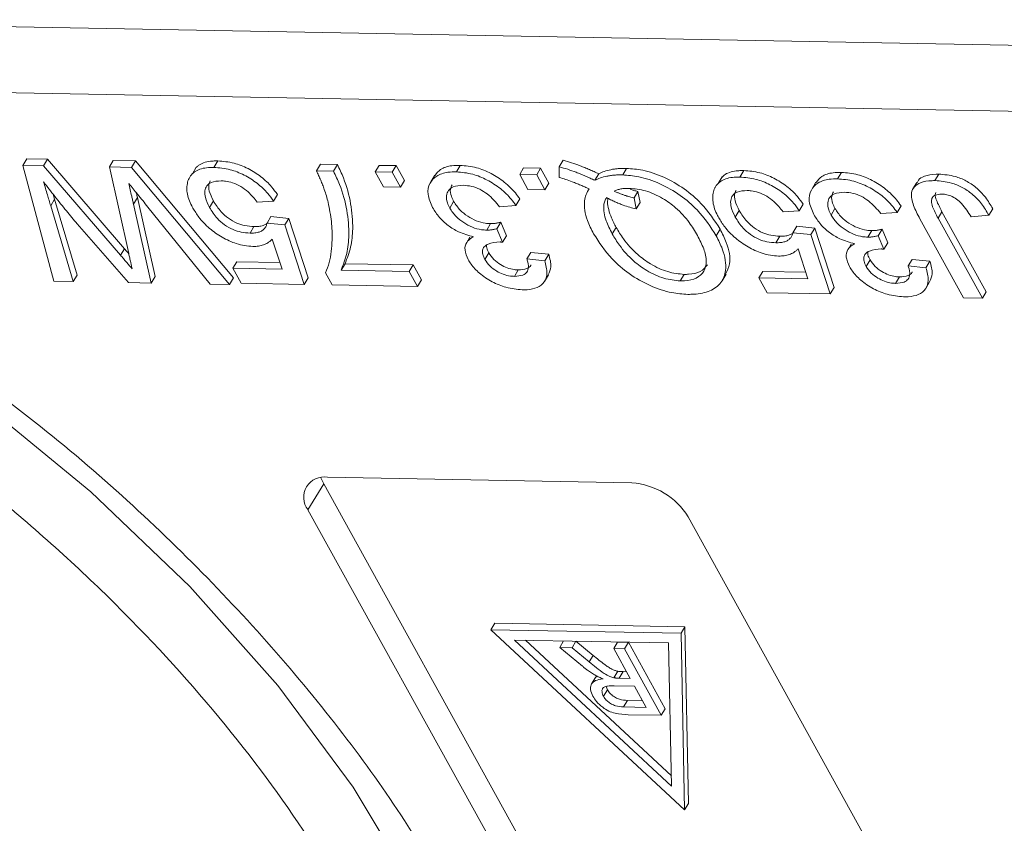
# Model space of a CAD drawing. Header units: millimetres. Extents: x 8853 to 11418, y 45 to 1005.
# Tile 86 of 256: x 9618 to 9636, y 692 to 707. Entities that reach past the tile are written whole.
import ezdxf

# ---------------------------------------------------------------- set-up
doc = ezdxf.new("R2010")
doc.units = ezdxf.units.MM

msp = doc.modelspace()

# ---------------------------------------------------------------- linework, layer by layer
at = {"color": 7, "linetype": 'Continuous', "lineweight": 15}
for p, q in [((9638.548, 706.701), (9610.467, 707.216)), ((9609.656, 706.009), (9638.526, 705.479)), ((9617.998, 704.634), (9617.925, 704.513)), ((9618.498, 702.364), (9617.925, 704.513)), ((9617.925, 704.513), (9618.308, 704.506)), ((9617.998, 704.634), (9618.381, 704.627)), ((9618.381, 704.627), (9618.308, 704.506)), ((9618.308, 704.506), (9619.737, 702.845)), ((9618.381, 704.627), (9619.81, 702.966)), ((9619.529, 704.484), (9619.602, 704.604)), ((9619.889, 702.877), (9619.529, 704.484)), ((9619.529, 704.484), (9619.941, 704.476)), ((9619.602, 704.604), (9620.014, 704.597)), ((9620.014, 704.597), (9619.941, 704.476)), ((9620.014, 704.597), (9621.831, 702.425)), ((9621.142, 704.478), (9621.069, 704.357)), ((9621.47, 704.475), (9621.543, 704.596)), ((9623.445, 704.534), (9623.372, 704.413)), ((9623.445, 704.534), (9623.761, 704.528)), ((9623.761, 704.528), (9623.688, 704.407)), ((9624.46, 704.393), (9624.533, 704.514)), ((9624.533, 704.514), (9624.849, 704.508)), ((9624.849, 704.508), (9624.777, 704.387)), ((9624.849, 704.508), (9625.003, 704.231)), ((9625.968, 704.393), (9626.04, 704.514)), ((9627.873, 704.291), (9627.877, 704.487)), ((9627.95, 704.608), (9627.877, 704.487)), ((9619.941, 704.476), (9621.758, 702.304)), ((9623.372, 704.413), (9623.688, 704.407)), ((9624.46, 704.393), (9624.777, 704.387)), ((9624.613, 704.116), (9624.46, 704.393)), ((9624.777, 704.387), (9624.93, 704.11)), ((9625.567, 704.329), (9625.494, 704.208)), ((9627.143, 704.344), (9627.216, 704.465)), ((9627.143, 704.344), (9627.459, 704.338)), ((9627.296, 704.067), (9627.143, 704.344)), ((9627.216, 704.465), (9627.532, 704.459)), ((9627.532, 704.459), (9627.459, 704.338)), ((9627.459, 704.338), (9627.612, 704.061)), ((9627.532, 704.459), (9627.685, 704.182)), ((9628.609, 704.357), (9628.536, 704.236)), ((9629.127, 704.457), (9629.054, 704.336)), ((9630.899, 704.299), (9630.826, 704.178)), ((9631.227, 704.296), (9631.3, 704.417)), ((9633.042, 704.263), (9633.115, 704.384)), ((9634.849, 704.23), (9634.922, 704.351)), ((9624.93, 704.11), (9624.613, 704.116)), ((9625.003, 704.231), (9624.93, 704.11)), ((9627.685, 704.182), (9627.612, 704.061)), ((9632.641, 704.199), (9632.568, 704.079)), ((9634.511, 704.196), (9634.438, 704.075)), ((9618.485, 703.978), (9618.513, 703.884)), ((9622.647, 703.973), (9622.574, 703.852)), ((9627.612, 704.061), (9627.296, 704.067)), ((9628.431, 704.078), (9628.402, 704.03)), ((9629.266, 703.909), (9629.338, 704.03)), ((9629.378, 703.825), (9629.338, 704.03)), ((9618.513, 703.884), (9618.441, 703.763)), ((9618.441, 703.763), (9618.858, 702.357)), ((9618.513, 703.884), (9618.93, 702.478)), ((9620.049, 703.917), (9619.976, 703.796)), ((9619.976, 703.796), (9620.305, 702.33)), ((9620.049, 703.917), (9620.377, 702.451)), ((9621.46, 703.853), (9621.387, 703.732)), ((9622.574, 703.852), (9622.273, 703.83)), ((9625.918, 703.843), (9625.846, 703.722)), ((9627.073, 703.769), (9626.771, 703.747)), ((9627.145, 703.89), (9627.073, 703.769)), ((9629.305, 703.704), (9629.266, 703.909)), ((9629.305, 703.704), (9629.378, 703.825)), ((9632.404, 703.794), (9632.331, 703.673)), ((9634.22, 703.76), (9634.147, 703.64)), ((9621.398, 702.31), (9620.246, 703.738)), ((9622.528, 703.564), (9622.456, 703.443)), ((9622.528, 703.564), (9622.86, 703.53)), ((9631.217, 703.674), (9631.144, 703.553)), ((9632.331, 703.673), (9632.03, 703.651)), ((9632.993, 703.713), (9632.92, 703.592)), ((9634.147, 703.64), (9633.846, 703.618)), ((9634.979, 703.654), (9634.907, 703.533)), ((9634.979, 703.654), (9635.801, 702.168)), ((9635.848, 703.587), (9635.519, 703.56)), ((9635.921, 703.708), (9635.848, 703.587)), ((9619.886, 702.338), (9618.934, 703.427)), ((9622.456, 703.443), (9622.787, 703.409)), ((9622.86, 703.53), (9622.787, 703.409)), ((9622.787, 703.409), (9623.147, 702.306)), ((9622.86, 703.53), (9623.22, 702.427)), ((9626.604, 703.432), (9626.531, 703.311)), ((9626.792, 703.458), (9626.719, 703.337)), ((9626.792, 703.458), (9626.897, 703.209)), ((9632.285, 703.385), (9632.213, 703.264)), ((9632.285, 703.385), (9632.617, 703.351)), ((9635.38, 702.054), (9634.569, 703.52)), ((9634.907, 703.533), (9635.729, 702.048)), ((9622.213, 703.377), (9622.141, 703.257)), ((9626.719, 703.337), (9626.825, 703.088)), ((9626.897, 703.209), (9626.825, 703.088)), ((9628.861, 703.241), (9628.934, 703.362)), ((9630.863, 703.329), (9630.79, 703.208)), ((9631.97, 703.198), (9631.897, 703.078)), ((9632.213, 703.264), (9632.544, 703.23)), ((9632.617, 703.351), (9632.544, 703.23)), ((9632.544, 703.23), (9632.904, 702.127)), ((9632.617, 703.351), (9632.977, 702.248)), ((9633.678, 703.302), (9633.605, 703.182)), ((9633.866, 703.328), (9633.794, 703.207)), ((9633.794, 703.207), (9633.899, 702.959)), ((9633.866, 703.328), (9633.972, 703.079)), ((9622.735, 702.587), (9622.551, 703.145)), ((9626.158, 703.077), (9626.148, 703.061)), ((9626.221, 703.182), (9626.162, 703.084)), ((9633.295, 703.052), (9633.237, 702.954)), ((9633.972, 703.079), (9633.899, 702.959)), ((9619.81, 702.966), (9619.737, 702.845)), ((9626.571, 702.89), (9626.498, 702.77)), ((9627.349, 702.899), (9627.276, 702.778)), ((9627.349, 702.899), (9627.681, 702.866)), ((9627.681, 702.866), (9627.608, 702.745)), ((9632.492, 702.409), (9632.308, 702.966)), ((9633.232, 702.947), (9633.223, 702.931)), ((9621.896, 702.725), (9621.823, 702.604)), ((9621.896, 702.725), (9622.695, 702.71)), ((9623.829, 702.567), (9623.902, 702.688)), ((9623.902, 702.688), (9625.168, 702.665)), ((9625.168, 702.665), (9625.095, 702.544)), ((9625.168, 702.665), (9625.321, 702.388)), ((9627.276, 702.778), (9627.608, 702.745)), ((9633.645, 702.761), (9633.572, 702.64)), ((9634.423, 702.77), (9634.35, 702.649)), ((9634.423, 702.77), (9634.755, 702.736)), ((9634.755, 702.736), (9634.682, 702.615)), ((9618.93, 702.478), (9618.858, 702.357)), ((9621.976, 702.327), (9621.823, 702.604)), ((9621.823, 702.604), (9622.735, 702.587)), ((9623.666, 702.296), (9623.542, 702.52)), ((9623.829, 702.567), (9625.095, 702.544)), ((9625.095, 702.544), (9625.248, 702.267)), ((9627.117, 702.574), (9627.045, 702.454)), ((9627.603, 702.36), (9627.675, 702.48)), ((9630.123, 702.37), (9630.196, 702.491)), ((9630.899, 702.371), (9630.972, 702.492)), ((9631.653, 702.546), (9631.58, 702.425)), ((9631.653, 702.546), (9632.452, 702.531)), ((9634.35, 702.649), (9634.682, 702.615)), ((9618.858, 702.357), (9618.498, 702.364)), ((9620.305, 702.33), (9619.886, 702.338)), ((9620.377, 702.451), (9620.305, 702.33)), ((9621.758, 702.304), (9621.398, 702.31)), ((9621.831, 702.425), (9621.758, 702.304)), ((9623.147, 702.306), (9621.976, 702.327)), ((9623.22, 702.427), (9623.147, 702.306)), ((9625.248, 702.267), (9623.666, 702.296)), ((9625.321, 702.388), (9625.248, 702.267)), ((9631.733, 702.148), (9631.58, 702.425)), ((9631.58, 702.425), (9632.492, 702.409)), ((9634.192, 702.445), (9634.119, 702.324)), ((9634.677, 702.23), (9634.75, 702.351)), ((9632.904, 702.127), (9631.733, 702.148)), ((9632.977, 702.248), (9632.904, 702.127)), ((9635.801, 702.168), (9635.729, 702.048)), ((9635.729, 702.048), (9635.38, 702.054)), ((9623.456, 698.718), (9623.506, 698.605)), ((9623.579, 698.726), (9629.222, 698.623)), ((9623.215, 698.122), (9623.506, 698.605)), ((9623.506, 698.605), (9631.36, 684.406)), ((9631.069, 683.922), (9623.215, 698.122)), ((9630.268, 697.992), (9638.122, 683.793)), ((9626.683, 696.018), (9626.61, 695.897)), ((9626.61, 695.897), (9630.204, 692.555)), ((9630.137, 695.832), (9626.61, 695.897)), ((9630.209, 695.953), (9626.683, 696.018)), ((9630.209, 695.953), (9630.137, 695.832)), ((9630.277, 692.675), (9630.209, 695.953)), ((9630.204, 692.555), (9630.137, 695.832)), ((9627.045, 695.705), (9629.907, 695.653)), ((9629.962, 692.993), (9627.045, 695.705)), ((9629.958, 693.185), (9627.252, 695.702)), ((9627.886, 695.568), (9627.959, 695.689)), ((9628.306, 695.223), (9627.886, 695.568)), ((9627.886, 695.568), (9628.114, 695.564)), ((9628.114, 695.564), (9628.187, 695.685)), ((9628.114, 695.564), (9628.434, 695.3)), ((9628.507, 695.421), (9628.187, 695.685)), ((9628.888, 695.549), (9628.961, 695.67)), ((9629.087, 695.546), (9628.888, 695.549)), ((9628.888, 695.549), (9629.194, 694.995)), ((9629.159, 695.667), (9628.961, 695.67)), ((9629.087, 695.546), (9629.159, 695.667)), ((9629.087, 695.546), (9629.77, 694.311)), ((9629.842, 694.432), (9629.159, 695.667)), ((9629.907, 695.653), (9629.962, 692.993)), ((9628.434, 695.3), (9628.507, 695.421)), ((9628.55, 695.013), (9628.477, 694.892)), ((9628.577, 695.037), (9628.551, 695.013)), ((9628.889, 695.007), (9628.962, 695.128)), ((9628.99, 694.999), (9629.063, 695.12)), ((9628.99, 694.999), (9629.194, 694.995)), ((9629.126, 695.119), (9629.063, 695.12)), ((9628.77, 694.785), (9628.749, 694.846)), ((9628.895, 694.86), (9629.273, 694.853)), ((9629.273, 694.853), (9629.492, 694.457)), ((9628.697, 694.664), (9628.77, 694.785)), ((9629.071, 694.465), (9629.144, 694.586)), ((9629.492, 694.457), (9629.071, 694.465)), ((9629.424, 694.581), (9629.144, 694.586)), ((9629.77, 694.311), (9629.842, 694.432)), ((9629.77, 694.311), (9629.158, 694.322)), ((9630.204, 692.555), (9630.277, 692.675))]:
    msp.add_line(p, q, dxfattribs=at)
at = {"color": 7, "linetype": 'Continuous', "lineweight": 15, "flags": 128}
msp.add_lwpolyline([(9607.947, 705.241), (9610.355, 704.227), (9612.718, 703.022), (9615, 701.645), (9617.166, 700.116), (9619.184, 698.459), (9621.022, 696.698), (9622.653, 694.862), (9624.052, 692.977), (9625.197, 691.072), (9626.072, 689.177), (9626.662, 687.32), (9626.959, 685.53), (9626.958, 683.833), (9626.659, 682.256), (9626.067, 680.823), (9625.909, 680.547)], dxfattribs=at)
at = {"color": 7, "linetype": 'Continuous', "lineweight": 15}
for centre, radius, start, end in [((9623.512, 698.355), 0.377, 79.7431, 218.1605), ((9629.137, 697.297), 1.328, 31.5519, 86.3409)]:
    msp.add_arc(centre, radius, start, end, dxfattribs=at)
for points, knots in [([(9621.145, 704.475), (9621.156, 704.487), (9621.19, 704.524), (9621.276, 704.565), (9621.379, 704.588), (9621.471, 704.596), (9621.519, 704.596), (9621.543, 704.596)], [0, 0, 0, 0, 0.133423, 0.416271, 0.710551, 0.854799, 1, 1, 1, 1]), ([(9621.543, 704.596), (9621.642, 704.588), (9621.821, 704.574), (9622.106, 704.463), (9622.35, 704.308), (9622.532, 704.135), (9622.613, 704.02), (9622.647, 703.973)], [0, 0, 0, 0, 0.248379, 0.451028, 0.653732, 0.857674, 1, 1, 1, 1]), ([(9623.761, 704.528), (9623.8, 704.446), (9623.917, 704.199), (9624.022, 703.794), (9624.057, 703.366), (9624.019, 702.992), (9623.941, 702.79), (9623.902, 702.688)], [0, 0, 0, 0, 0.1208896, 0.3630487, 0.6114263, 0.8042019, 1, 1, 1, 1]), ([(9625.572, 704.326), (9625.603, 704.366), (9625.671, 704.456), (9625.849, 704.51), (9625.988, 704.513), (9626.04, 704.514)], [0, 0, 0, 0, 0.333604, 0.74663, 1, 1, 1, 1]), ([(9626.04, 704.514), (9626.14, 704.505), (9626.323, 704.49), (9626.615, 704.371), (9626.867, 704.207), (9627.042, 704.036), (9627.119, 703.928), (9627.145, 703.89)], [0, 0, 0, 0, 0.2495954, 0.4606301, 0.6714689, 0.8868588, 1, 1, 1, 1]), ([(9627.877, 704.487), (9627.929, 704.472), (9628.034, 704.442), (9628.167, 704.395), (9628.277, 704.352), (9628.364, 704.315), (9628.45, 704.276), (9628.507, 704.249), (9628.536, 704.236)], [0, 0, 0, 0, 0.237022, 0.475091, 0.605871, 0.736859, 0.868386, 1, 1, 1, 1]), ([(9627.95, 704.608), (9628.002, 704.593), (9628.106, 704.563), (9628.24, 704.516), (9628.35, 704.472), (9628.437, 704.436), (9628.523, 704.397), (9628.58, 704.37), (9628.609, 704.357)], [0, 0, 0, 0, 0.237022, 0.475091, 0.605871, 0.736859, 0.868386, 1, 1, 1, 1]), ([(9606.566, 704.452), (9607.487, 704.111), (9609.364, 703.416), (9612.17, 701.999), (9614.921, 700.31), (9617.512, 698.366), (9619.845, 696.244), (9621.831, 694.022), (9623.453, 691.781), (9624.205, 690.305), (9624.575, 689.58)], [0, 0, 0, 0, 0.1198431, 0.2439998, 0.3712085, 0.5, 0.6287915, 0.7560002, 0.8801569, 1, 1, 1, 1]), ([(9621.47, 704.475), (9621.424, 704.475), (9621.33, 704.473), (9621.207, 704.446), (9621.105, 704.394), (9621.042, 704.333), (9621.007, 704.273), (9620.995, 704.241), (9620.988, 704.225)], [0, 0, 0, 0, 0.195914, 0.39631, 0.592972, 0.797743, 0.898464, 1, 1, 1, 1]), ([(9621.47, 704.475), (9621.569, 704.468), (9621.749, 704.453), (9622.033, 704.342), (9622.277, 704.187), (9622.459, 704.014), (9622.54, 703.899), (9622.574, 703.852)], [0, 0, 0, 0, 0.248379, 0.451028, 0.653732, 0.857674, 1, 1, 1, 1]), ([(9623.588, 703.828), (9623.578, 703.867), (9623.557, 703.946), (9623.522, 704.055), (9623.486, 704.153), (9623.451, 704.239), (9623.412, 704.326), (9623.385, 704.384), (9623.372, 704.413)], [0, 0, 0, 0, 0.207128, 0.414579, 0.560657, 0.706858, 0.853397, 1, 1, 1, 1]), ([(9623.688, 704.407), (9623.727, 704.325), (9623.844, 704.078), (9623.949, 703.673), (9623.985, 703.245), (9623.946, 702.871), (9623.868, 702.669), (9623.829, 702.567)], [0, 0, 0, 0, 0.12089, 0.363049, 0.611426, 0.804202, 1, 1, 1, 1]), ([(9625.528, 703.73), (9625.491, 703.814), (9625.416, 703.982), (9625.462, 704.186), (9625.593, 704.328), (9625.776, 704.389), (9625.915, 704.392), (9625.968, 704.393)], [0, 0, 0, 0, 0.228572, 0.459007, 0.660095, 0.870765, 1, 1, 1, 1]), ([(9625.968, 704.393), (9626.067, 704.384), (9626.251, 704.369), (9626.542, 704.25), (9626.794, 704.087), (9626.969, 703.916), (9627.046, 703.807), (9627.073, 703.769)], [0, 0, 0, 0, 0.249595, 0.46063, 0.671469, 0.886859, 1, 1, 1, 1]), ([(9628.536, 704.236), (9628.57, 704.252), (9628.638, 704.284), (9628.739, 704.31), (9628.828, 704.325), (9628.9, 704.333), (9628.976, 704.337), (9629.028, 704.336), (9629.054, 704.336)], [0, 0, 0, 0, 0.236029, 0.474761, 0.60501, 0.7357, 0.867655, 1, 1, 1, 1]), ([(9628.609, 704.357), (9628.643, 704.373), (9628.711, 704.405), (9628.812, 704.431), (9628.9, 704.446), (9628.973, 704.453), (9629.048, 704.458), (9629.101, 704.457), (9629.127, 704.457)], [0, 0, 0, 0, 0.236029, 0.474761, 0.60501, 0.7357, 0.867655, 1, 1, 1, 1]), ([(9629.054, 704.336), (9629.152, 704.329), (9629.372, 704.313), (9629.749, 704.185), (9630.128, 703.967), (9630.513, 703.635), (9630.685, 703.371), (9630.79, 703.208)], [0, 0, 0, 0, 0.150098, 0.337156, 0.525352, 0.708308, 1, 1, 1, 1]), ([(9629.127, 704.457), (9629.225, 704.45), (9629.445, 704.434), (9629.822, 704.306), (9630.2, 704.088), (9630.586, 703.756), (9630.757, 703.492), (9630.863, 703.329)], [0, 0, 0, 0, 0.150098, 0.337156, 0.525352, 0.708308, 1, 1, 1, 1]), ([(9631.227, 704.296), (9631.181, 704.296), (9631.087, 704.294), (9630.964, 704.267), (9630.862, 704.215), (9630.799, 704.154), (9630.764, 704.094), (9630.751, 704.062), (9630.745, 704.046)], [0, 0, 0, 0, 0.195914, 0.39631, 0.592972, 0.797743, 0.898464, 1, 1, 1, 1]), ([(9630.902, 704.296), (9630.913, 704.308), (9630.947, 704.345), (9631.033, 704.386), (9631.136, 704.409), (9631.228, 704.417), (9631.276, 704.417), (9631.3, 704.417)], [0, 0, 0, 0, 0.133423, 0.416271, 0.710551, 0.854799, 1, 1, 1, 1]), ([(9631.227, 704.296), (9631.326, 704.289), (9631.505, 704.274), (9631.79, 704.163), (9632.034, 704.008), (9632.216, 703.835), (9632.297, 703.72), (9632.331, 703.673)], [0, 0, 0, 0, 0.248379, 0.451028, 0.653732, 0.857674, 1, 1, 1, 1]), ([(9631.3, 704.417), (9631.399, 704.409), (9631.578, 704.395), (9631.863, 704.284), (9632.107, 704.129), (9632.288, 703.956), (9632.37, 703.841), (9632.404, 703.794)], [0, 0, 0, 0, 0.248379, 0.451028, 0.653732, 0.857674, 1, 1, 1, 1]), ([(9632.646, 704.196), (9632.677, 704.236), (9632.746, 704.326), (9632.924, 704.38), (9633.062, 704.383), (9633.115, 704.384)], [0, 0, 0, 0, 0.333604, 0.74663, 1, 1, 1, 1]), ([(9633.115, 704.384), (9633.214, 704.376), (9633.398, 704.36), (9633.689, 704.241), (9633.941, 704.078), (9634.116, 703.907), (9634.193, 703.798), (9634.22, 703.76)], [0, 0, 0, 0, 0.2495954, 0.4606301, 0.6714689, 0.8868588, 1, 1, 1, 1]), ([(9634.519, 704.191), (9634.525, 704.207), (9634.546, 704.263), (9634.664, 704.325), (9634.805, 704.351), (9634.904, 704.351), (9634.922, 704.351)], [0, 0, 0, 0, 0.13032, 0.452849, 0.901185, 1, 1, 1, 1]), ([(9634.922, 704.351), (9635.022, 704.343), (9635.183, 704.33), (9635.428, 704.233), (9635.627, 704.098), (9635.8, 703.915), (9635.879, 703.78), (9635.921, 703.708)], [0, 0, 0, 0, 0.257051, 0.4188059, 0.5813296, 0.7801411, 1, 1, 1, 1]), ([(9618.934, 703.427), (9618.867, 703.507), (9618.762, 703.632), (9618.625, 703.802), (9618.517, 703.937), (9618.412, 704.072), (9618.343, 704.162), (9618.309, 704.207)], [0, 0, 0, 0, 0.310606, 0.482888, 0.655191, 0.82758, 1, 1, 1, 1]), ([(9618.309, 704.207), (9618.321, 704.167), (9618.344, 704.087), (9618.378, 703.973), (9618.411, 703.865), (9618.431, 703.797), (9618.441, 703.763)], [0, 0, 0, 0, 0.27018, 0.54036, 0.770179, 1, 1, 1, 1]), ([(9620.246, 703.738), (9620.213, 703.778), (9620.148, 703.859), (9620.056, 703.973), (9619.971, 704.079), (9619.918, 704.145), (9619.891, 704.178)], [0, 0, 0, 0, 0.275241, 0.550482, 0.775241, 1, 1, 1, 1]), ([(9619.891, 704.178), (9619.9, 704.139), (9619.917, 704.06), (9619.94, 703.957), (9619.96, 703.869), (9619.971, 703.821), (9619.976, 703.796)], [0, 0, 0, 0, 0.308896, 0.617792, 0.808896, 1, 1, 1, 1]), ([(9620.988, 704.225), (9620.98, 704.191), (9620.963, 704.124), (9620.969, 704.01), (9621, 703.888), (9621.042, 703.791), (9621.072, 703.735), (9621.08, 703.722)], [0, 0, 0, 0, 0.228036, 0.461347, 0.689746, 0.923403, 1, 1, 1, 1]), ([(9621.606, 704.226), (9621.539, 704.222), (9621.427, 704.215), (9621.33, 704.138), (9621.295, 704.039), (9621.304, 703.902), (9621.357, 703.795), (9621.387, 703.732)], [0, 0, 0, 0, 0.2426891, 0.4065842, 0.570206, 0.7509459, 1, 1, 1, 1]), ([(9621.4, 704.225), (9621.39, 704.204), (9621.365, 704.151), (9621.379, 704.022), (9621.43, 703.915), (9621.46, 703.853)], [0, 0, 0, 0, 0.208655, 0.541437, 1, 1, 1, 1]), ([(9622.273, 703.83), (9622.221, 703.895), (9622.138, 704.001), (9621.972, 704.125), (9621.822, 704.194), (9621.698, 704.222), (9621.631, 704.225), (9621.606, 704.226)], [0, 0, 0, 0, 0.323008, 0.519347, 0.717293, 0.893001, 1, 1, 1, 1]), ([(9626.094, 704.144), (9626.027, 704.14), (9625.912, 704.132), (9625.814, 704.052), (9625.776, 703.95), (9625.79, 703.834), (9625.83, 703.754), (9625.846, 703.722)], [0, 0, 0, 0, 0.269591, 0.459441, 0.648883, 0.856246, 1, 1, 1, 1]), ([(9625.889, 704.152), (9625.876, 704.126), (9625.846, 704.066), (9625.864, 703.954), (9625.903, 703.875), (9625.918, 703.843)], [0, 0, 0, 0, 0.310413, 0.717671, 1, 1, 1, 1]), ([(9626.771, 703.747), (9626.702, 703.83), (9626.599, 703.951), (9626.405, 704.075), (9626.246, 704.132), (9626.147, 704.14), (9626.094, 704.144)], [0, 0, 0, 0, 0.404921, 0.593605, 0.78306, 1, 1, 1, 1]), ([(9628.431, 704.078), (9628.405, 704.089), (9628.353, 704.113), (9628.275, 704.146), (9628.197, 704.178), (9628.104, 704.215), (9627.996, 704.254), (9627.914, 704.279), (9627.873, 704.291)], [0, 0, 0, 0, 0.1399626, 0.2799557, 0.4199377, 0.560053, 0.7795716, 1, 1, 1, 1]), ([(9632.602, 703.6), (9632.565, 703.684), (9632.49, 703.853), (9632.536, 704.056), (9632.667, 704.199), (9632.85, 704.26), (9632.989, 704.262), (9633.042, 704.263)], [0, 0, 0, 0, 0.228572, 0.459007, 0.660095, 0.870765, 1, 1, 1, 1]), ([(9633.042, 704.263), (9633.141, 704.255), (9633.325, 704.239), (9633.616, 704.12), (9633.869, 703.957), (9634.044, 703.786), (9634.12, 703.677), (9634.147, 703.64)], [0, 0, 0, 0, 0.249595, 0.46063, 0.671469, 0.886859, 1, 1, 1, 1]), ([(9634.569, 703.52), (9634.526, 703.603), (9634.439, 703.769), (9634.392, 703.983), (9634.457, 704.123), (9634.588, 704.206), (9634.733, 704.23), (9634.832, 704.23), (9634.849, 704.23)], [0, 0, 0, 0, 0.230985, 0.464973, 0.609952, 0.754605, 0.955682, 1, 1, 1, 1]), ([(9634.849, 704.23), (9634.949, 704.222), (9635.111, 704.209), (9635.355, 704.112), (9635.555, 703.978), (9635.727, 703.795), (9635.806, 703.659), (9635.848, 703.587)], [0, 0, 0, 0, 0.257051, 0.4188059, 0.5813296, 0.7801411, 1, 1, 1, 1]), ([(9620.029, 704.006), (9620.031, 704.001), (9620.037, 703.971), (9620.044, 703.941), (9620.049, 703.917)], [0, 0, 0, 0, 0.183492, 1, 1, 1, 1]), ([(9628.515, 703.245), (9628.493, 703.286), (9628.449, 703.368), (9628.389, 703.514), (9628.345, 703.681), (9628.34, 703.843), (9628.371, 703.976), (9628.411, 704.044), (9628.431, 704.078)], [0, 0, 0, 0, 0.1326843, 0.2660412, 0.4742143, 0.6889345, 0.8428267, 1, 1, 1, 1]), ([(9628.895, 704.036), (9628.914, 704.044), (9628.953, 704.061), (9629.009, 704.074), (9629.056, 704.082), (9629.094, 704.086), (9629.133, 704.087), (9629.16, 704.087), (9629.173, 704.087)], [0, 0, 0, 0, 0.244198, 0.490285, 0.616798, 0.743692, 0.871739, 1, 1, 1, 1]), ([(9629.266, 703.909), (9629.24, 703.915), (9629.188, 703.927), (9629.118, 703.948), (9629.056, 703.97), (9629.002, 703.99), (9628.949, 704.012), (9628.913, 704.028), (9628.895, 704.036)], [0, 0, 0, 0, 0.2105407, 0.4218235, 0.5655569, 0.7096369, 0.8547182, 1, 1, 1, 1]), ([(9629.173, 704.087), (9629.273, 704.078), (9629.475, 704.059), (9629.786, 703.917), (9630.072, 703.712), (9630.29, 703.47), (9630.394, 703.294), (9630.442, 703.214)], [0, 0, 0, 0, 0.20131, 0.404755, 0.576193, 0.805812, 1, 1, 1, 1]), ([(9629.338, 704.03), (9629.313, 704.036), (9629.264, 704.047), (9629.216, 704.062), (9629.193, 704.069)], [0, 0, 0, 0, 0.534824, 1, 1, 1, 1]), ([(9630.745, 704.046), (9630.737, 704.012), (9630.72, 703.945), (9630.726, 703.831), (9630.757, 703.709), (9630.799, 703.612), (9630.829, 703.556), (9630.837, 703.543)], [0, 0, 0, 0, 0.228036, 0.461347, 0.689746, 0.923403, 1, 1, 1, 1]), ([(9631.363, 704.047), (9631.296, 704.043), (9631.184, 704.036), (9631.087, 703.959), (9631.052, 703.86), (9631.061, 703.723), (9631.113, 703.616), (9631.144, 703.553)], [0, 0, 0, 0, 0.242689, 0.406584, 0.570206, 0.750946, 1, 1, 1, 1]), ([(9631.157, 704.046), (9631.147, 704.026), (9631.121, 703.972), (9631.135, 703.843), (9631.187, 703.736), (9631.217, 703.674)], [0, 0, 0, 0, 0.2086554, 0.541437, 1, 1, 1, 1]), ([(9632.03, 703.651), (9631.978, 703.716), (9631.894, 703.822), (9631.729, 703.946), (9631.579, 704.015), (9631.455, 704.043), (9631.388, 704.046), (9631.363, 704.047)], [0, 0, 0, 0, 0.323008, 0.519347, 0.717293, 0.893001, 1, 1, 1, 1]), ([(9633.168, 704.014), (9633.101, 704.01), (9632.986, 704.003), (9632.888, 703.923), (9632.85, 703.82), (9632.865, 703.704), (9632.904, 703.625), (9632.92, 703.592)], [0, 0, 0, 0, 0.269591, 0.459441, 0.648883, 0.856246, 1, 1, 1, 1]), ([(9632.963, 704.022), (9632.95, 703.996), (9632.92, 703.936), (9632.938, 703.824), (9632.977, 703.745), (9632.993, 703.713)], [0, 0, 0, 0, 0.310413, 0.717671, 1, 1, 1, 1]), ([(9633.846, 703.618), (9633.776, 703.7), (9633.674, 703.821), (9633.48, 703.946), (9633.32, 704.003), (9633.221, 704.01), (9633.168, 704.014)], [0, 0, 0, 0, 0.404921, 0.593605, 0.78306, 1, 1, 1, 1]), ([(9634.973, 703.981), (9634.93, 703.978), (9634.857, 703.972), (9634.796, 703.918), (9634.774, 703.845), (9634.81, 703.712), (9634.868, 703.605), (9634.907, 703.533)], [0, 0, 0, 0, 0.19306, 0.330934, 0.468862, 0.645656, 1, 1, 1, 1]), ([(9634.866, 704.008), (9634.861, 703.996), (9634.845, 703.956), (9634.885, 703.832), (9634.942, 703.725), (9634.979, 703.654)], [0, 0, 0, 0, 0.131073, 0.420302, 1, 1, 1, 1]), ([(9635.519, 703.56), (9635.467, 703.643), (9635.397, 703.757), (9635.254, 703.889), (9635.147, 703.948), (9635.049, 703.976), (9634.996, 703.979), (9634.973, 703.981)], [0, 0, 0, 0, 0.4413221, 0.5983481, 0.7568563, 0.895495, 1, 1, 1, 1]), ([(9621.46, 703.853), (9621.503, 703.784), (9621.574, 703.671), (9621.735, 703.529), (9621.89, 703.439), (9622.057, 703.387), (9622.158, 703.381), (9622.213, 703.377)], [0, 0, 0, 0, 0.284133, 0.463731, 0.644535, 0.805022, 1, 1, 1, 1]), ([(9623.542, 702.52), (9623.565, 702.583), (9623.637, 702.773), (9623.668, 703.094), (9623.66, 703.469), (9623.612, 703.708), (9623.588, 703.828)], [0, 0, 0, 0, 0.165203, 0.496137, 0.746721, 1, 1, 1, 1]), ([(9625.918, 703.843), (9625.954, 703.788), (9626.019, 703.69), (9626.175, 703.566), (9626.338, 703.48), (9626.487, 703.438), (9626.571, 703.434), (9626.604, 703.432)], [0, 0, 0, 0, 0.254178, 0.457835, 0.661032, 0.868746, 1, 1, 1, 1]), ([(9628.861, 703.241), (9628.839, 703.282), (9628.796, 703.365), (9628.741, 703.497), (9628.703, 703.637), (9628.698, 703.758), (9628.718, 703.852), (9628.742, 703.895), (9628.755, 703.917)], [0, 0, 0, 0, 0.166848, 0.334564, 0.540524, 0.752508, 0.875078, 1, 1, 1, 1]), ([(9628.755, 703.917), (9628.78, 703.903), (9628.831, 703.875), (9628.908, 703.839), (9628.986, 703.805), (9629.079, 703.77), (9629.186, 703.735), (9629.265, 703.715), (9629.305, 703.704)], [0, 0, 0, 0, 0.141069, 0.282767, 0.423903, 0.56572, 0.782095, 1, 1, 1, 1]), ([(9628.782, 703.902), (9628.778, 703.881), (9628.768, 703.816), (9628.791, 703.692), (9628.835, 703.561), (9628.887, 703.45), (9628.918, 703.391), (9628.934, 703.362)], [0, 0, 0, 0, 0.134861, 0.4076624, 0.6882604, 0.8438926, 1, 1, 1, 1]), ([(9622.191, 703.009), (9622.09, 703.019), (9621.905, 703.038), (9621.619, 703.174), (9621.376, 703.343), (9621.192, 703.535), (9621.114, 703.665), (9621.08, 703.722)], [0, 0, 0, 0, 0.238357, 0.435095, 0.63094, 0.839011, 1, 1, 1, 1]), ([(9621.387, 703.732), (9621.43, 703.663), (9621.501, 703.55), (9621.662, 703.408), (9621.818, 703.318), (9621.985, 703.267), (9622.085, 703.26), (9622.141, 703.257)], [0, 0, 0, 0, 0.284133, 0.463731, 0.644535, 0.805022, 1, 1, 1, 1]), ([(9626.286, 703.189), (9626.192, 703.214), (9626.03, 703.258), (9625.809, 703.396), (9625.638, 703.553), (9625.566, 703.669), (9625.528, 703.73)], [0, 0, 0, 0, 0.302387, 0.525374, 0.748493, 1, 1, 1, 1]), ([(9625.846, 703.722), (9625.881, 703.667), (9625.946, 703.569), (9626.102, 703.446), (9626.265, 703.36), (9626.415, 703.318), (9626.498, 703.313), (9626.531, 703.311)], [0, 0, 0, 0, 0.254178, 0.457835, 0.661032, 0.868746, 1, 1, 1, 1]), ([(9631.217, 703.674), (9631.26, 703.605), (9631.331, 703.492), (9631.492, 703.35), (9631.647, 703.26), (9631.814, 703.208), (9631.915, 703.202), (9631.97, 703.198)], [0, 0, 0, 0, 0.284133, 0.463731, 0.644535, 0.805022, 1, 1, 1, 1]), ([(9633.36, 703.059), (9633.267, 703.084), (9633.104, 703.128), (9632.883, 703.266), (9632.712, 703.423), (9632.64, 703.539), (9632.602, 703.6)], [0, 0, 0, 0, 0.302387, 0.525374, 0.748493, 1, 1, 1, 1]), ([(9632.92, 703.592), (9632.956, 703.538), (9633.02, 703.439), (9633.177, 703.316), (9633.34, 703.23), (9633.489, 703.188), (9633.573, 703.183), (9633.605, 703.182)], [0, 0, 0, 0, 0.254178, 0.457835, 0.661032, 0.868746, 1, 1, 1, 1]), ([(9632.993, 703.713), (9633.028, 703.658), (9633.093, 703.56), (9633.249, 703.437), (9633.412, 703.351), (9633.562, 703.309), (9633.646, 703.304), (9633.678, 703.302)], [0, 0, 0, 0, 0.254178, 0.457835, 0.661032, 0.868746, 1, 1, 1, 1]), ([(9622.141, 703.257), (9622.17, 703.257), (9622.23, 703.258), (9622.306, 703.273), (9622.365, 703.301), (9622.407, 703.339), (9622.441, 703.385), (9622.451, 703.423), (9622.456, 703.443)], [0, 0, 0, 0, 0.1817742, 0.3670305, 0.5185126, 0.6750267, 0.8352872, 1, 1, 1, 1]), ([(9622.213, 703.377), (9622.243, 703.378), (9622.303, 703.378), (9622.379, 703.394), (9622.436, 703.421), (9622.461, 703.445), (9622.473, 703.456)], [0, 0, 0, 0, 0.276906, 0.5591164, 0.7898769, 1, 1, 1, 1]), ([(9626.604, 703.432), (9626.615, 703.432), (9626.639, 703.432), (9626.672, 703.435), (9626.703, 703.439), (9626.734, 703.444), (9626.763, 703.451), (9626.783, 703.456), (9626.792, 703.458)], [0, 0, 0, 0, 0.169524, 0.339551, 0.504185, 0.669008, 0.834436, 1, 1, 1, 1]), ([(9631.948, 702.83), (9631.846, 702.84), (9631.661, 702.859), (9631.376, 702.995), (9631.133, 703.164), (9630.949, 703.356), (9630.871, 703.486), (9630.837, 703.543)], [0, 0, 0, 0, 0.238357, 0.435095, 0.63094, 0.839011, 1, 1, 1, 1]), ([(9631.144, 703.553), (9631.187, 703.484), (9631.258, 703.371), (9631.419, 703.229), (9631.575, 703.139), (9631.742, 703.088), (9631.842, 703.081), (9631.897, 703.078)], [0, 0, 0, 0, 0.284133, 0.463731, 0.644535, 0.805022, 1, 1, 1, 1]), ([(9626.531, 703.311), (9626.543, 703.311), (9626.566, 703.311), (9626.599, 703.314), (9626.63, 703.319), (9626.661, 703.324), (9626.69, 703.33), (9626.71, 703.335), (9626.719, 703.337)], [0, 0, 0, 0, 0.169524, 0.339551, 0.504185, 0.669008, 0.834436, 1, 1, 1, 1]), ([(9630.263, 702.12), (9630.165, 702.127), (9629.943, 702.143), (9629.559, 702.269), (9629.171, 702.49), (9628.787, 702.823), (9628.618, 703.085), (9628.515, 703.245)], [0, 0, 0, 0, 0.149201, 0.339719, 0.531658, 0.715646, 1, 1, 1, 1]), ([(9630.123, 702.37), (9630.023, 702.38), (9629.821, 702.401), (9629.509, 702.545), (9629.219, 702.759), (9629.006, 702.999), (9628.903, 703.171), (9628.861, 703.241)], [0, 0, 0, 0, 0.203222, 0.407586, 0.580719, 0.828764, 1, 1, 1, 1]), ([(9630.196, 702.491), (9630.095, 702.501), (9629.893, 702.522), (9629.582, 702.666), (9629.292, 702.88), (9629.078, 703.12), (9628.976, 703.292), (9628.934, 703.362)], [0, 0, 0, 0, 0.203222, 0.407586, 0.580719, 0.828764, 1, 1, 1, 1]), ([(9630.442, 703.214), (9630.484, 703.131), (9630.569, 702.966), (9630.623, 702.732), (9630.574, 702.54), (9630.434, 702.411), (9630.261, 702.371), (9630.15, 702.37), (9630.123, 702.37)], [0, 0, 0, 0, 0.199014, 0.399339, 0.580729, 0.762132, 0.942113, 1, 1, 1, 1]), ([(9630.79, 703.208), (9630.831, 703.126), (9630.943, 702.902), (9630.992, 702.591), (9630.897, 702.323), (9630.684, 702.172), (9630.452, 702.121), (9630.301, 702.121), (9630.263, 702.12)], [0, 0, 0, 0, 0.148072, 0.401988, 0.580808, 0.75998, 0.939061, 1, 1, 1, 1]), ([(9630.863, 703.329), (9630.904, 703.247), (9631.014, 703.024), (9631.074, 702.721), (9630.993, 702.557), (9630.963, 702.496)], [0, 0, 0, 0, 0.268828, 0.729819, 1, 1, 1, 1]), ([(9631.897, 703.078), (9631.927, 703.078), (9631.987, 703.079), (9632.063, 703.094), (9632.122, 703.122), (9632.164, 703.16), (9632.198, 703.206), (9632.208, 703.244), (9632.213, 703.264)], [0, 0, 0, 0, 0.181774, 0.36703, 0.518513, 0.675027, 0.835287, 1, 1, 1, 1]), ([(9631.97, 703.198), (9632, 703.199), (9632.06, 703.2), (9632.135, 703.215), (9632.193, 703.242), (9632.218, 703.266), (9632.23, 703.277)], [0, 0, 0, 0, 0.276906, 0.559116, 0.789877, 1, 1, 1, 1]), ([(9633.605, 703.182), (9633.617, 703.182), (9633.64, 703.182), (9633.673, 703.184), (9633.704, 703.189), (9633.735, 703.194), (9633.765, 703.2), (9633.784, 703.205), (9633.794, 703.207)], [0, 0, 0, 0, 0.169524, 0.339551, 0.504185, 0.669008, 0.834436, 1, 1, 1, 1]), ([(9633.678, 703.302), (9633.69, 703.302), (9633.713, 703.303), (9633.746, 703.305), (9633.777, 703.31), (9633.808, 703.315), (9633.837, 703.321), (9633.857, 703.326), (9633.866, 703.328)], [0, 0, 0, 0, 0.169524, 0.339551, 0.504185, 0.669008, 0.834436, 1, 1, 1, 1]), ([(9622.551, 703.145), (9622.539, 703.133), (9622.515, 703.109), (9622.475, 703.079), (9622.433, 703.055), (9622.376, 703.032), (9622.298, 703.012), (9622.227, 703.01), (9622.191, 703.009)], [0, 0, 0, 0, 0.1473637, 0.2953519, 0.4185536, 0.5425511, 0.7679639, 1, 1, 1, 1]), ([(9626.186, 702.766), (9626.161, 702.827), (9626.111, 702.944), (9626.146, 703.083), (9626.221, 703.154), (9626.273, 703.182), (9626.286, 703.189)], [0, 0, 0, 0, 0.328269, 0.636143, 0.9088, 1, 1, 1, 1]), ([(9626.778, 703.092), (9626.699, 703.086), (9626.582, 703.076), (9626.483, 703.01), (9626.448, 702.943), (9626.453, 702.861), (9626.482, 702.801), (9626.498, 702.77)], [0, 0, 0, 0, 0.36756, 0.550992, 0.695411, 0.839595, 1, 1, 1, 1]), ([(9626.529, 703.032), (9626.529, 703.016), (9626.528, 702.972), (9626.554, 702.922), (9626.571, 702.89)], [0, 0, 0, 0, 0.360196, 1, 1, 1, 1]), ([(9626.825, 703.088), (9626.821, 703.089), (9626.813, 703.09), (9626.801, 703.091), (9626.789, 703.092), (9626.781, 703.092), (9626.778, 703.092)], [0, 0, 0, 0, 0.250087, 0.500185, 0.75003, 1, 1, 1, 1]), ([(9633.261, 702.637), (9633.235, 702.697), (9633.185, 702.814), (9633.22, 702.953), (9633.295, 703.024), (9633.347, 703.052), (9633.36, 703.059)], [0, 0, 0, 0, 0.328269, 0.636143, 0.9088, 1, 1, 1, 1]), ([(9619.737, 702.845), (9619.755, 702.824), (9619.791, 702.783), (9619.845, 702.72), (9619.889, 702.668), (9619.925, 702.627), (9619.943, 702.606), (9619.952, 702.595)], [0, 0, 0, 0, 0.249998, 0.499996, 0.75, 0.874999, 1, 1, 1, 1]), ([(9619.81, 702.966), (9619.828, 702.945), (9619.854, 702.914), (9619.881, 702.883), (9619.89, 702.873)], [0, 0, 0, 0, 0.6734938, 1, 1, 1, 1]), ([(9619.952, 702.595), (9619.947, 702.615), (9619.938, 702.654), (9619.924, 702.721), (9619.907, 702.795), (9619.895, 702.849), (9619.889, 702.877)], [0, 0, 0, 0, 0.209513, 0.419031, 0.709515, 1, 1, 1, 1]), ([(9626.571, 702.89), (9626.599, 702.848), (9626.652, 702.768), (9626.781, 702.672), (9626.914, 702.607), (9627.027, 702.579), (9627.093, 702.576), (9627.117, 702.574)], [0, 0, 0, 0, 0.248767, 0.472673, 0.663516, 0.875579, 1, 1, 1, 1]), ([(9627.681, 702.866), (9627.704, 702.784), (9627.745, 702.639), (9627.695, 702.529), (9627.673, 702.481)], [0, 0, 0, 0, 0.565146, 1, 1, 1, 1]), ([(9632.308, 702.966), (9632.296, 702.954), (9632.272, 702.93), (9632.232, 702.9), (9632.19, 702.876), (9632.133, 702.853), (9632.055, 702.833), (9631.984, 702.831), (9631.948, 702.83)], [0, 0, 0, 0, 0.1473637, 0.2953519, 0.4185536, 0.5425511, 0.7679639, 1, 1, 1, 1]), ([(9633.852, 702.962), (9633.774, 702.956), (9633.656, 702.946), (9633.557, 702.88), (9633.522, 702.813), (9633.528, 702.731), (9633.557, 702.671), (9633.572, 702.64)], [0, 0, 0, 0, 0.36756, 0.550992, 0.695411, 0.839595, 1, 1, 1, 1]), ([(9633.603, 702.902), (9633.603, 702.886), (9633.602, 702.842), (9633.628, 702.792), (9633.645, 702.761)], [0, 0, 0, 0, 0.360196, 1, 1, 1, 1]), ([(9633.899, 702.959), (9633.895, 702.959), (9633.887, 702.96), (9633.875, 702.961), (9633.863, 702.962), (9633.856, 702.962), (9633.852, 702.962)], [0, 0, 0, 0, 0.250087, 0.500185, 0.75003, 1, 1, 1, 1]), ([(9627.192, 702.204), (9627.092, 702.214), (9626.911, 702.232), (9626.627, 702.346), (9626.4, 702.501), (9626.256, 702.651), (9626.204, 702.738), (9626.186, 702.766)], [0, 0, 0, 0, 0.272752, 0.493599, 0.716338, 0.90619, 1, 1, 1, 1]), ([(9626.498, 702.77), (9626.526, 702.727), (9626.579, 702.647), (9626.708, 702.552), (9626.841, 702.486), (9626.954, 702.458), (9627.02, 702.455), (9627.045, 702.454)], [0, 0, 0, 0, 0.248767, 0.472673, 0.663516, 0.875579, 1, 1, 1, 1]), ([(9627.045, 702.454), (9627.101, 702.457), (9627.198, 702.464), (9627.282, 702.53), (9627.315, 702.625), (9627.298, 702.715), (9627.279, 702.771), (9627.276, 702.778)], [0, 0, 0, 0, 0.285919, 0.484989, 0.684325, 0.959069, 1, 1, 1, 1]), ([(9627.117, 702.574), (9627.173, 702.579), (9627.267, 702.586), (9627.34, 702.631), (9627.351, 702.663), (9627.352, 702.667)], [0, 0, 0, 0, 0.558114, 0.946696, 1, 1, 1, 1]), ([(9627.608, 702.745), (9627.629, 702.664), (9627.669, 702.518), (9627.612, 702.344), (9627.479, 702.239), (9627.323, 702.205), (9627.222, 702.204), (9627.192, 702.204)], [0, 0, 0, 0, 0.270658, 0.489263, 0.708369, 0.914642, 1, 1, 1, 1]), ([(9630.63, 702.669), (9630.59, 702.623), (9630.51, 702.529), (9630.334, 702.492), (9630.223, 702.491), (9630.196, 702.491)], [0, 0, 0, 0, 0.430786, 0.861477, 1, 1, 1, 1]), ([(9633.645, 702.761), (9633.673, 702.718), (9633.726, 702.638), (9633.855, 702.543), (9633.988, 702.477), (9634.101, 702.449), (9634.167, 702.446), (9634.192, 702.445)], [0, 0, 0, 0, 0.248767, 0.472673, 0.663516, 0.875579, 1, 1, 1, 1]), ([(9634.755, 702.736), (9634.778, 702.654), (9634.82, 702.509), (9634.769, 702.399), (9634.748, 702.352)], [0, 0, 0, 0, 0.5651457, 1, 1, 1, 1]), ([(9613.993, 702.597), (9615.134, 701.874), (9617.577, 700.325), (9620.862, 697.473), (9623.707, 694.314), (9625.782, 691.288), (9626.531, 689.401), (9626.857, 688.581)], [0, 0, 0, 0, 0.190079, 0.407052, 0.624026, 0.836613, 1, 1, 1, 1]), ([(9634.267, 702.074), (9634.167, 702.084), (9633.986, 702.102), (9633.701, 702.216), (9633.474, 702.371), (9633.33, 702.521), (9633.278, 702.608), (9633.261, 702.637)], [0, 0, 0, 0, 0.272752, 0.493599, 0.716338, 0.90619, 1, 1, 1, 1]), ([(9633.572, 702.64), (9633.6, 702.597), (9633.653, 702.517), (9633.782, 702.422), (9633.915, 702.357), (9634.029, 702.329), (9634.094, 702.325), (9634.119, 702.324)], [0, 0, 0, 0, 0.248767, 0.472673, 0.663516, 0.875579, 1, 1, 1, 1]), ([(9634.119, 702.324), (9634.176, 702.328), (9634.272, 702.334), (9634.357, 702.4), (9634.39, 702.496), (9634.372, 702.586), (9634.353, 702.641), (9634.35, 702.649)], [0, 0, 0, 0, 0.285919, 0.484989, 0.684325, 0.959069, 1, 1, 1, 1]), ([(9634.192, 702.445), (9634.247, 702.449), (9634.341, 702.457), (9634.415, 702.501), (9634.425, 702.533), (9634.426, 702.537)], [0, 0, 0, 0, 0.558114, 0.9466963, 1, 1, 1, 1]), ([(9634.682, 702.615), (9634.704, 702.534), (9634.743, 702.388), (9634.686, 702.214), (9634.553, 702.109), (9634.397, 702.075), (9634.296, 702.074), (9634.267, 702.074)], [0, 0, 0, 0, 0.270658, 0.489263, 0.708369, 0.914642, 1, 1, 1, 1]), ([(9628.962, 695.128), (9628.944, 695.132), (9628.907, 695.142), (9628.846, 695.169), (9628.783, 695.206), (9628.704, 695.263), (9628.612, 695.335), (9628.542, 695.392), (9628.507, 695.421)], [0, 0, 0, 0, 0.109461, 0.222367, 0.36015, 0.501483, 0.750465, 1, 1, 1, 1]), ([(9628.548, 695.052), (9628.535, 695.059), (9628.51, 695.074), (9628.474, 695.097), (9628.438, 695.121), (9628.398, 695.15), (9628.354, 695.184), (9628.322, 695.21), (9628.306, 695.223)], [0, 0, 0, 0, 0.144665, 0.289487, 0.4342, 0.579222, 0.789354, 1, 1, 1, 1]), ([(9628.434, 695.3), (9628.478, 695.264), (9628.568, 695.191), (9628.691, 695.096), (9628.805, 695.03), (9628.865, 695.013), (9628.889, 695.007)], [0, 0, 0, 0, 0.311481, 0.638477, 0.856708, 1, 1, 1, 1]), ([(9628.5, 694.664), (9628.481, 694.706), (9628.447, 694.782), (9628.461, 694.878), (9628.524, 694.95), (9628.613, 694.978), (9628.676, 694.987), (9628.691, 694.989)], [0, 0, 0, 0, 0.243042, 0.443531, 0.644482, 0.917379, 1, 1, 1, 1]), ([(9628.691, 694.989), (9628.679, 694.993), (9628.655, 695.002), (9628.619, 695.017), (9628.583, 695.033), (9628.559, 695.046), (9628.548, 695.052)], [0, 0, 0, 0, 0.250484, 0.501049, 0.749483, 1, 1, 1, 1]), ([(9628.889, 695.007), (9628.894, 695.006), (9628.902, 695.005), (9628.915, 695.003), (9628.928, 695.002), (9628.945, 695.001), (9628.966, 695), (9628.982, 694.999), (9628.99, 694.999)], [0, 0, 0, 0, 0.125153, 0.250477, 0.375646, 0.500866, 0.750267, 1, 1, 1, 1]), ([(9629.063, 695.12), (9629.055, 695.12), (9629.039, 695.12), (9629.013, 695.122), (9628.988, 695.123), (9628.971, 695.126), (9628.962, 695.128)], [0, 0, 0, 0, 0.250322, 0.500702, 0.749867, 1, 1, 1, 1]), ([(9628.697, 694.664), (9628.686, 694.691), (9628.665, 694.739), (9628.672, 694.799), (9628.708, 694.839), (9628.786, 694.859), (9628.854, 694.86), (9628.895, 694.86)], [0, 0, 0, 0, 0.210178, 0.371226, 0.533565, 0.714898, 1, 1, 1, 1]), ([(9629.158, 694.322), (9629.078, 694.325), (9628.963, 694.329), (9628.793, 694.384), (9628.671, 694.462), (9628.567, 694.559), (9628.521, 694.631), (9628.5, 694.664)], [0, 0, 0, 0, 0.336384, 0.490534, 0.645438, 0.837553, 1, 1, 1, 1]), ([(9629.071, 694.465), (9629.022, 694.468), (9628.949, 694.473), (9628.844, 694.517), (9628.776, 694.565), (9628.726, 694.616), (9628.706, 694.65), (9628.697, 694.664)], [0, 0, 0, 0, 0.363897, 0.534205, 0.704468, 0.879693, 1, 1, 1, 1]), ([(9629.144, 694.586), (9629.094, 694.589), (9629.022, 694.593), (9628.917, 694.638), (9628.849, 694.686), (9628.799, 694.737), (9628.778, 694.771), (9628.77, 694.785)], [0, 0, 0, 0, 0.363897, 0.534205, 0.704468, 0.879693, 1, 1, 1, 1])]:
    msp.add_open_spline(points, degree=3, knots=knots, dxfattribs=at)

doc.saveas('drawing.dxf')
